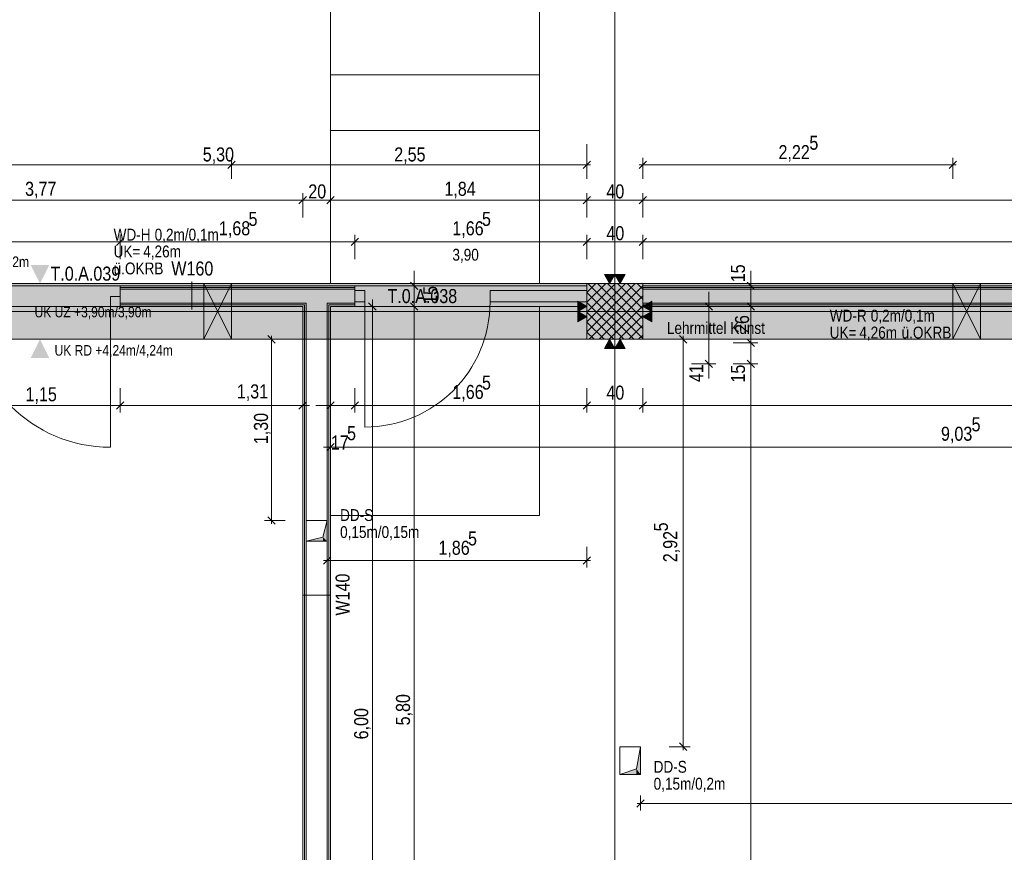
# Model space of a CAD drawing. Extents: x -620 to 300, y 62 to 1162.
# Tile 85 of 93: x -212 to -70, y 697 to 817. Entities that reach past the tile are written whole.
import ezdxf
from ezdxf.lldxf.tags import DXFTag

# ---------------------------------------------------------------- set-up
doc = ezdxf.new("R2010")
doc.units = 0
doc.layers.get('0').update_dxf_attribs({"lineweight": 13})
for name, color, linetype, lineweight, true_color in [('--Bem innen', 9, 'Continuous', 13, 0x808080), ('00 -Bauelemente -Dämmung innen', 7, 'Continuous', 9, 0xff7fe6), ('00 -Bauelemente -Gipskarton', 7, 'Continuous', 9, 0xff7fe6), ('00_Beschriftung UZ', 3, 'Continuous', 35, 0x00ff00), ('30 -33 Aussenwände- 3 Aussenstützen', 7, 'Continuous', 50, 0x0000dd), ('30 -34 Innenwände- 11 Durchbruch', 4, 'Continuous', 9, 0x00ffff), ('30 -34 Innenwände- 2 nichttragend', 7, 'Continuous', 18, 0xff7fe6), ('30 -34 Innenwände- 4 Türen_Fenster', 7, 'Continuous', 15, 0x9955ff), ('30 -35 Decken- 1 Konstruktion-Träger- Stahlbeton', 7, 'Continuous', 13, 0x33aa00), ('30 -35 Decken- 11 Durchbruch', 5, 'Continuous', 15, 0x0000ff), ('70 -72 Beschriftung- 1 Beschriftung allgemein', 7, 'Continuous', 9, 0xff6633), ('70 -72 Beschriftung- 2 Beschriftung Bauteile', 7, 'Continuous', 9, 0x9999ff), ('70 -72 Beschriftung- 8 barrierefrei', 7, 'fein_strichliert-A06G94JU8I', 9, 0x888888), ('70 -76 Bemaßung- 2 Allgemein', 9, 'Continuous', 5, 0x808080), ('iwb_Schraffur_Unterzug', 7, 'Continuous', 5, 0xffffcc)]:
    doc.layers.add(name, color=color, linetype=linetype, lineweight=lineweight, true_color=true_color)
for name, color, linetype, lineweight in [('70 -71 Achsen- 1 Gebäudeachsen', 7, 'STRICHPUNKT2-A06G94JT8I', 18), ('70 -75 Raumstempel- 3 Wandstempel', 7, 'Continuous', 50), ('Keine', 7, 'Continuous', 9)]:
    doc.layers.add(name, color=color, linetype=linetype, lineweight=lineweight)
doc.styles.get("Standard").update_dxf_attribs({"font": 'ARIALN.TTF'})
tags = doc.linetypes.add('fein_strichliert-A06G94JU8I', pattern=[4, 1, -2, 1]).pattern_tags.tags
tags[8:9] = [DXFTag(74, 4), DXFTag(75, 0), DXFTag(340, '0'), DXFTag(46, 0.0), DXFTag(50, 0.0), DXFTag(44, 0.0), DXFTag(45, 0.0)]
tags[6:7] = [DXFTag(74, 4), DXFTag(75, 0), DXFTag(340, '0'), DXFTag(46, 0.0), DXFTag(50, 0.0), DXFTag(44, 0.0), DXFTag(45, 0.0)]
tags[4:5] = [DXFTag(74, 4), DXFTag(75, 0), DXFTag(340, '0'), DXFTag(46, 0.0), DXFTag(50, 0.0), DXFTag(44, 0.0), DXFTag(45, 0.0)]
tags = doc.linetypes.add('STRICHPUNKT2-A06G94JT8I', pattern=[12.7, 6.35, -3.175, 0, -3.175]).pattern_tags.tags
tags[10:11] = [DXFTag(74, 4), DXFTag(75, 0), DXFTag(340, '0'), DXFTag(46, 0.0), DXFTag(50, 0.0), DXFTag(44, 0.0), DXFTag(45, 0.0)]
tags[8:9] = [DXFTag(74, 4), DXFTag(75, 0), DXFTag(340, '0'), DXFTag(46, 0.0), DXFTag(50, 0.0), DXFTag(44, 0.0), DXFTag(45, 0.0)]
tags[6:7] = [DXFTag(74, 4), DXFTag(75, 0), DXFTag(340, '0'), DXFTag(46, 0.0), DXFTag(50, 0.0), DXFTag(44, 0.0), DXFTag(45, 0.0)]
tags[4:5] = [DXFTag(74, 4), DXFTag(75, 0), DXFTag(340, '0'), DXFTag(46, 0.0), DXFTag(50, 0.0), DXFTag(44, 0.0), DXFTag(45, 0.0)]

# ---------------------------------------------------------------- blocks, each defined once
blk = doc.blocks.new('Referenz-A06G94JV8I')
at = {"layer": '00 -Bauelemente -Dämmung innen', "color": 0, "linetype": 'Continuous', "lineweight": -2, "ltscale": 0.13}
for p, q in [((-163.48, 777.81), (-197.18, 777.81)), ((17.82, 777.81), (-122.18, 777.81)), ((-170.48, 775.81), (-197.18, 775.81)), ((-170.48, 775.81), (-170.48, 658.81)), ((-163.48, 775.81), (-167.48, 775.81)), ((-167.48, 775.81), (-167.48, 655.81)), ((14.22, 775.81), (-122.18, 775.81))]:
    blk.add_line(p, q, dxfattribs=at)
at = {"layer": '00 -Bauelemente -Gipskarton', "color": 0, "linetype": 'Continuous', "lineweight": -2, "ltscale": 0.13}
for p, q in [((-163.48, 778.31), (-197.18, 778.31)), ((-163.48, 778.06), (-197.18, 778.06)), ((-163.48, 777.81), (-197.18, 777.81)), ((17.82, 778.31), (-122.18, 778.31)), ((17.82, 778.06), (-122.18, 778.06)), ((17.82, 777.81), (-122.18, 777.81)), ((-170.48, 775.81), (-197.18, 775.81)), ((-170.48, 775.81), (-170.48, 658.81)), ((-167.48, 775.81), (-167.48, 655.81)), ((-163.48, 775.81), (-167.48, 775.81)), ((14.22, 775.81), (-122.18, 775.81)), ((-170.73, 775.56), (-197.18, 775.56)), ((-170.98, 775.31), (-197.18, 775.31)), ((-170.98, 775.31), (-170.98, 659.31)), ((-170.73, 775.56), (-170.73, 659.06)), ((-167.23, 775.56), (-167.23, 655.56)), ((-163.48, 775.56), (-167.23, 775.56)), ((-163.48, 775.31), (-166.98, 775.31)), ((-166.98, 775.31), (-166.98, 655.31)), ((13.97, 775.56), (-122.18, 775.56)), ((13.72, 775.31), (-122.18, 775.31))]:
    blk.add_line(p, q, dxfattribs=at)
at = {"layer": '00_Beschriftung UZ', "color": 0, "linetype": 'Continuous', "lineweight": -2, "ltscale": 0.13}
for points in [[(-210.01, 781.28), (-208.68, 778.61), (-207.34, 781.28)], [(-210.01, 775.94), (-208.68, 778.61), (-207.34, 775.94)], [(-210.01, 773.28), (-208.68, 770.61), (-207.34, 773.28)], [(-210.01, 767.94), (-208.68, 770.61), (-207.34, 767.94)]]:
    blk.add_solid(points, dxfattribs=at)
at = {"layer": '30 -33 Aussenwände- 3 Aussenstützen', "color": 0, "lineweight": -2}
for p, q in [((-130.18, 777.34), (-128.91, 778.61)), ((-130.18, 775.93), (-127.49, 778.61)), ((-130.18, 774.52), (-126.08, 778.61)), ((-130.18, 773.1), (-124.66, 778.61)), ((-130.18, 771.69), (-123.25, 778.61)), ((-130.06, 778.61), (-122.18, 770.73)), ((-128.65, 778.61), (-122.18, 772.15)), ((-127.23, 778.61), (-122.18, 773.56)), ((-125.82, 778.61), (-122.18, 774.97)), ((-124.4, 778.61), (-122.18, 776.39)), ((-122.99, 778.61), (-122.18, 777.8)), ((-130.18, 777.32), (-123.47, 770.61)), ((-129.84, 770.61), (-122.18, 778.27)), ((-130.18, 775.9), (-124.89, 770.61)), ((-128.42, 770.61), (-122.18, 776.86)), ((-130.18, 774.49), (-126.3, 770.61)), ((-127.18, 774.61), (-125.18, 774.61)), ((-127.01, 770.61), (-122.18, 775.44)), ((-126.18, 775.61), (-126.18, 773.61)), ((-130.18, 773.07), (-127.72, 770.61)), ((-125.59, 770.61), (-122.18, 774.03)), ((-130.18, 771.66), (-129.13, 770.61)), ((-124.18, 770.61), (-122.18, 772.62)), ((-122.77, 770.61), (-122.18, 771.2))]:
    blk.add_line(p, q, dxfattribs=at)
at = {"layer": '30 -33 Aussenwände- 3 Aussenstützen', "color": 0, "linetype": 'Continuous', "lineweight": -2, "ltscale": 0.13}
for p, q in [((-122.18, 778.61), (-130.18, 778.61)), ((-130.18, 778.61), (-130.18, 770.61)), ((-122.18, 770.61), (-122.18, 778.61)), ((-130.18, 770.61), (-122.18, 770.61))]:
    blk.add_line(p, q, dxfattribs=at)
at = {"layer": '30 -34 Innenwände- 11 Durchbruch', "color": 0, "linetype": 'Continuous', "lineweight": -2, "ltscale": 0.13}
for p, q in [((-185.18, 770.62), (-185.18, 778.62)), ((-185.18, 778.62), (-181.18, 770.62)), ((-181.18, 778.62), (-185.18, 770.62)), ((-185.18, 778.62), (-181.18, 778.62)), ((-181.18, 778.62), (-185.18, 770.62)), ((-181.18, 770.62), (-185.18, 778.62)), ((-181.18, 770.62), (-181.18, 778.62)), ((-77.68, 778.61), (-73.68, 778.61)), ((-73.68, 778.61), (-77.68, 770.61)), ((-73.68, 770.61), (-77.68, 778.61)), ((-77.68, 770.61), (-77.68, 778.61)), ((-77.68, 778.61), (-73.68, 770.61)), ((-73.68, 778.61), (-77.68, 770.61)), ((-73.68, 770.61), (-73.68, 778.61)), ((-185.18, 770.62), (-181.18, 770.62)), ((-77.68, 770.61), (-73.68, 770.61))]:
    blk.add_line(p, q, dxfattribs=at)
at = {"layer": '30 -34 Innenwände- 11 Durchbruch', "color": 0, "lineweight": -2}
for points in [[(-185.18, 770.62), (-185.18, 778.62), (-183.18, 774.62)], [(-181.18, 770.62), (-183.18, 774.62), (-181.18, 778.62)], [(-77.68, 770.61), (-77.68, 778.61), (-75.68, 774.61)], [(-73.68, 770.61), (-75.68, 774.61), (-73.68, 778.61)]]:
    blk.add_solid(points, dxfattribs=at)
at = {"layer": '30 -34 Innenwände- 2 nichttragend', "color": 0, "linetype": 'Continuous', "lineweight": -2, "ltscale": 0.13}
for p, q in [((-163.48, 778.31), (-197.18, 778.31)), ((-197.18, 778.31), (-197.18, 775.56)), ((-197.18, 778.31), (-197.18, 778.06)), ((-197.18, 778.06), (-197.18, 777.81)), ((-197.18, 777.81), (-197.18, 775.81)), ((-163.48, 778.31), (-163.48, 775.56)), ((-163.48, 778.31), (-163.48, 778.06)), ((-163.48, 778.06), (-163.48, 777.81)), ((-163.48, 777.81), (-163.48, 775.81)), ((-130.18, 778.31), (-130.18, 775.56)), ((-130.18, 778.31), (-130.18, 778.06)), ((-130.18, 778.06), (-130.18, 777.81)), ((-130.18, 777.81), (-130.18, 775.81)), ((17.82, 778.31), (-122.18, 778.31)), ((-197.18, 775.81), (-197.18, 775.56)), ((-163.48, 775.81), (-163.48, 775.56)), ((-130.18, 775.81), (-130.18, 775.56)), ((-197.18, 775.56), (-197.18, 775.31)), ((-197.18, 775.56), (-197.18, 775.31)), ((-170.98, 775.31), (-197.18, 775.31)), ((-170.98, 775.31), (-170.98, 659.31)), ((-163.48, 775.31), (-166.98, 775.31)), ((-166.98, 775.31), (-166.98, 655.31)), ((-163.48, 775.56), (-163.48, 775.31)), ((-163.48, 775.56), (-163.48, 775.31)), ((-130.18, 775.56), (-130.18, 775.31)), ((-130.18, 775.56), (-130.18, 775.31)), ((13.72, 775.31), (-122.18, 775.31))]:
    blk.add_line(p, q, dxfattribs=at)
at = {"layer": '30 -34 Innenwände- 4 Türen_Fenster', "color": 0, "linetype": 'fein_strichliert-A06G94JU8I', "lineweight": -2, "ltscale": 0.13}
for p, q in [((-197.18, 778.31), (-220.18, 778.31)), ((-130.18, 778.31), (-163.48, 778.31)), ((-162.08, 776.01), (-162.08, 758.01)), ((-197.18, 775.31), (-220.18, 775.31)), ((-198.58, 775.31), (-198.58, 755.11)), ((-130.18, 775.31), (-163.48, 775.31))]:
    blk.add_line(p, q, dxfattribs=at)
at = {"layer": '30 -34 Innenwände- 4 Türen_Fenster', "color": 0, "linetype": 'Continuous', "lineweight": -2, "ltscale": 0.13}
for p, q in [((-163.48, 776.01), (-163.48, 777.61)), ((-163.48, 777.61), (-162.08, 777.61)), ((-162.08, 777.61), (-162.08, 776.01)), ((-144.08, 776.01), (-144.08, 777.61)), ((-144.08, 777.61), (-130.18, 777.61)), ((-130.18, 777.61), (-130.18, 776.01)), ((-198.58, 775.31), (-198.58, 776.77)), ((-198.58, 776.77), (-197.18, 776.77)), ((-197.18, 776.77), (-197.18, 775.31)), ((-162.08, 776.01), (-163.48, 776.01)), ((-130.18, 776.01), (-144.08, 776.01)), ((-197.18, 775.31), (-198.58, 775.31))]:
    blk.add_line(p, q, dxfattribs=at)
at = {"layer": '30 -34 Innenwände- 4 Türen_Fenster', "color": 0, "linetype": 'fein_strichliert-A06G94JU8I', "lineweight": -2, "ltscale": 0.13}
for centre, major_axis in [((-162.08, 776.01), (0, -18)), ((-198.58, 775.31), (-20.2, 0))]:
    blk.add_ellipse(centre, major_axis=major_axis, ratio=1, start_param=0, end_param=1.570796, dxfattribs=at)
at = {"layer": '30 -35 Decken- 1 Konstruktion-Träger- Stahlbeton', "color": 0, "linetype": 'fein_strichliert-A06G94JU8I', "lineweight": -2, "ltscale": 0.13}
for p, q in [((75.16, 778.61), (-539.61, 778.61)), ((75.16, 770.61), (-539.61, 770.61))]:
    blk.add_line(p, q, dxfattribs=at)
at = {"layer": '30 -35 Decken- 11 Durchbruch', "color": 0, "linetype": 'Continuous', "lineweight": -2, "ltscale": 0.13}
for p, q in [((-170.48, 741.61), (-170.48, 744.61)), ((-170.48, 744.61), (-167.48, 744.61)), ((-167.48, 744.61), (-168.08, 742.21)), ((-167.48, 741.61), (-167.48, 744.61)), ((-168.08, 742.21), (-170.48, 741.61)), ((-170.48, 741.61), (-167.48, 741.61)), ((-125.48, 708.11), (-125.48, 712.11)), ((-125.48, 712.11), (-122.48, 712.11)), ((-122.48, 712.11), (-123.08, 708.91)), ((-122.48, 708.11), (-122.48, 712.11)), ((-123.08, 708.91), (-125.48, 708.11)), ((-125.48, 708.11), (-122.48, 708.11))]:
    blk.add_line(p, q, dxfattribs=at)
at = {"layer": '30 -35 Decken- 11 Durchbruch', "color": 0, "lineweight": -2}
for points in [[(-167.48, 741.61), (-168.08, 742.21), (-167.48, 744.61)], [(-168.08, 741.61), (-170.48, 741.61), (-168.08, 742.21)], [(-168.08, 741.61), (-168.08, 742.21), (-167.48, 741.61)], [(-122.48, 708.11), (-123.08, 708.91), (-122.48, 712.11)], [(-123.08, 708.11), (-125.48, 708.11), (-123.08, 708.91)], [(-123.08, 708.11), (-123.08, 708.91), (-122.48, 708.11)]]:
    blk.add_solid(points, dxfattribs=at)
at = {"layer": '70 -71 Achsen- 1 Gebäudeachsen', "color": 0, "linetype": 'STRICHPUNKT2-A06G94JT8I', "lineweight": -2, "ltscale": 0.13}
for p, q in [((-126.18, 1084.55), (-126.18, 85.11)), ((-539.61, 774.61), (75.16, 774.61))]:
    blk.add_line(p, q, dxfattribs=at)
at = {"layer": '70 -72 Beschriftung- 2 Beschriftung Bauteile', "color": 0, "lineweight": -2}
for p, q in [((-126.93, 778.61), (-127.68, 779.91)), ((-127.68, 779.91), (-126.18, 779.91)), ((-126.18, 779.91), (-126.93, 778.61)), ((-125.43, 778.61), (-126.18, 779.91)), ((-126.18, 779.91), (-124.68, 779.91)), ((-124.68, 779.91), (-125.43, 778.61)), ((-131.48, 776.11), (-130.18, 775.36)), ((-131.48, 774.61), (-131.48, 776.11)), ((-122.18, 775.36), (-120.88, 776.11)), ((-120.88, 776.11), (-120.88, 774.61)), ((-130.18, 775.36), (-131.48, 774.61)), ((-131.48, 774.61), (-130.18, 773.86)), ((-131.48, 773.11), (-131.48, 774.61)), ((-120.88, 774.61), (-122.18, 775.36)), ((-122.18, 773.86), (-120.88, 774.61)), ((-120.88, 774.61), (-120.88, 773.11)), ((-130.18, 773.86), (-131.48, 773.11)), ((-120.88, 773.11), (-122.18, 773.86)), ((-127.68, 769.31), (-126.93, 770.61)), ((-126.93, 770.61), (-126.18, 769.31)), ((-126.18, 769.31), (-125.43, 770.61)), ((-125.43, 770.61), (-124.68, 769.31)), ((-126.18, 769.31), (-127.68, 769.31)), ((-124.68, 769.31), (-126.18, 769.31))]:
    blk.add_line(p, q, dxfattribs=at)
for points in [[(-126.93, 778.61), (-127.68, 779.91), (-126.93, 779.91)], [(-126.93, 778.61), (-126.93, 779.91), (-126.18, 779.91)], [(-125.43, 778.61), (-126.18, 779.91), (-125.43, 779.91)], [(-125.43, 778.61), (-125.43, 779.91), (-124.68, 779.91)], [(-131.48, 774.61), (-131.48, 776.11), (-130.18, 775.36)], [(-120.88, 774.61), (-122.18, 775.36), (-120.88, 776.11)], [(-131.48, 773.11), (-131.48, 774.61), (-130.18, 773.86)], [(-120.88, 773.11), (-122.18, 773.86), (-120.88, 774.61)], [(-126.93, 769.31), (-127.68, 769.31), (-126.93, 770.61)], [(-126.93, 769.31), (-126.93, 770.61), (-126.18, 769.31)], [(-125.43, 769.31), (-126.18, 769.31), (-125.43, 770.61)], [(-125.43, 769.31), (-125.43, 770.61), (-124.68, 769.31)]]:
    blk.add_solid(points, dxfattribs=at)
at = {"layer": '70 -72 Beschriftung- 8 barrierefrei', "color": 0, "linetype": 'fein_strichliert-A06G94JU8I', "lineweight": -2, "ltscale": 0.13}
for p, q in [((-166.98, 800.61), (-166.98, 830.61)), ((-136.98, 830.61), (-136.98, 800.61)), ((-166.98, 778.61), (-166.98, 808.61)), ((-166.98, 808.61), (-136.98, 808.61)), ((-136.98, 808.61), (-136.98, 778.61)), ((-136.98, 800.61), (-166.98, 800.61)), ((-136.98, 778.61), (-166.98, 778.61)), ((-166.98, 745.31), (-166.98, 775.31)), ((-166.98, 775.31), (-136.98, 775.31)), ((-136.98, 775.31), (-136.98, 745.31)), ((-136.98, 745.31), (-166.98, 745.31))]:
    blk.add_line(p, q, dxfattribs=at)
at = {"layer": '70 -75 Raumstempel- 3 Wandstempel', "color": 0, "linetype": 'Continuous', "lineweight": -2, "ltscale": 0.13}
for p, q in [((-186.89, 778.91), (-186.89, 774.91)), ((-166.98, 733.88), (-170.98, 733.88))]:
    blk.add_line(p, q, dxfattribs=at)
at = {"layer": '70 -76 Bemaßung- 2 Allgemein', "color": 0, "linetype": 'Continuous', "lineweight": -2, "ltscale": 0.13}
for p, q in [((-130.18, 798.65), (-130.18, 796.65)), ((-131.24, 795.65), (-235.12, 795.65)), ((-181.71, 795.12), (-180.65, 796.19)), ((-181.68, 795.65), (-180.12, 795.65)), ((-181.18, 793.65), (-181.18, 796.65)), ((-131.24, 795.65), (-180.12, 795.65)), ((-129.68, 795.65), (-131.24, 795.65)), ((-129.68, 795.65), (-131.24, 795.65)), ((-129.65, 796.19), (-130.71, 795.12)), ((-129.65, 796.19), (-130.71, 795.12)), ((-130.18, 793.65), (-130.18, 796.65)), ((-122.71, 795.12), (-121.65, 796.19)), ((-122.68, 795.65), (-121.12, 795.65)), ((-122.18, 793.65), (-122.18, 796.65)), ((-78.74, 795.65), (-121.12, 795.65)), ((-77.18, 795.65), (-78.74, 795.65)), ((-77.15, 796.19), (-78.21, 795.12)), ((-77.68, 793.65), (-77.68, 796.65)), ((-170.98, 788.11), (-170.98, 791.61)), ((-170.98, 788.11), (-170.98, 791.61)), ((-166.98, 788.11), (-166.98, 791.61)), ((-166.98, 788.11), (-166.98, 791.61)), ((-130.18, 788.11), (-130.18, 791.61)), ((-130.18, 788.11), (-130.18, 791.61)), ((-122.18, 788.11), (-122.18, 791.61)), ((-122.18, 788.11), (-122.18, 791.61)), ((-172.04, 790.61), (-245.32, 790.61)), ((-169.98, 790.61), (-172.04, 790.61)), ((-171.98, 790.61), (-169.92, 790.61)), ((-170.45, 791.14), (-171.51, 790.08)), ((-171.51, 790.08), (-170.45, 791.14)), ((-168.04, 790.61), (-169.92, 790.61)), ((-165.98, 790.61), (-168.04, 790.61)), ((-167.98, 790.61), (-165.92, 790.61)), ((-166.45, 791.14), (-167.51, 790.08)), ((-167.51, 790.08), (-166.45, 791.14)), ((-131.24, 790.61), (-165.92, 790.61)), ((-129.18, 790.61), (-131.24, 790.61)), ((-131.18, 790.61), (-129.12, 790.61)), ((-129.65, 791.14), (-130.71, 790.08)), ((-130.71, 790.08), (-129.65, 791.14)), ((-123.24, 790.61), (-129.12, 790.61)), ((-121.18, 790.61), (-123.24, 790.61)), ((-123.18, 790.61), (-121.12, 790.61)), ((-122.71, 790.08), (-121.65, 791.14)), ((-121.65, 791.14), (-122.71, 790.08)), ((12.66, 790.61), (-121.12, 790.61)), ((-198.24, 784.61), (-219.12, 784.61)), ((-196.18, 784.61), (-198.24, 784.61)), ((-198.18, 784.61), (-196.12, 784.61)), ((-196.65, 785.14), (-197.71, 784.08)), ((-197.71, 784.08), (-196.65, 785.14)), ((-197.18, 782.11), (-197.18, 785.61)), ((-197.18, 782.11), (-197.18, 785.61)), ((-164.54, 784.61), (-196.12, 784.61)), ((-162.48, 784.61), (-164.54, 784.61)), ((-164.48, 784.61), (-162.42, 784.61)), ((-162.95, 785.14), (-164.01, 784.08)), ((-164.01, 784.08), (-162.95, 785.14)), ((-163.48, 782.11), (-163.48, 785.61)), ((-163.48, 782.11), (-163.48, 785.61)), ((-131.24, 784.61), (-162.42, 784.61)), ((-129.18, 784.61), (-131.24, 784.61)), ((-131.18, 784.61), (-129.12, 784.61)), ((-130.71, 784.08), (-129.65, 785.14)), ((-129.65, 785.14), (-130.71, 784.08)), ((-130.18, 782.11), (-130.18, 785.61)), ((-130.18, 782.11), (-130.18, 785.61)), ((-123.24, 784.61), (-129.12, 784.61)), ((-121.18, 784.61), (-123.24, 784.61)), ((-123.18, 784.61), (-121.12, 784.61)), ((-121.65, 785.14), (-122.71, 784.08)), ((-122.71, 784.08), (-121.65, 785.14)), ((-122.18, 782.11), (-122.18, 785.61)), ((-122.18, 782.11), (-122.18, 785.61)), ((33.76, 784.61), (-121.12, 784.61)), ((-154.98, 779.37), (-154.98, 780.43)), ((-106.68, 779.37), (-106.68, 780.43)), ((-154.45, 777.78), (-155.51, 778.84)), ((-154.98, 777.31), (-154.98, 779.37)), ((-106.15, 777.78), (-107.21, 778.84)), ((-106.68, 777.31), (-106.68, 779.37)), ((-157.48, 778.31), (-153.98, 778.31)), ((-154.98, 775.31), (-154.98, 778.31)), ((-112.68, 776.37), (-112.68, 777.43)), ((-109.18, 778.31), (-105.68, 778.31)), ((-106.68, 775.31), (-106.68, 778.31)), ((-161.51, 775.84), (-160.45, 774.78)), ((-160.98, 776.31), (-160.98, 774.25)), ((-155.51, 775.84), (-154.45, 774.78)), ((-155.51, 775.84), (-154.45, 774.78)), ((-154.98, 776.31), (-154.98, 774.25)), ((-154.98, 776.31), (-154.98, 774.25)), ((-112.15, 774.78), (-113.21, 775.84)), ((-112.68, 774.31), (-112.68, 776.37)), ((-107.21, 775.84), (-106.15, 774.78)), ((-107.21, 775.84), (-106.15, 774.78)), ((-106.68, 776.31), (-106.68, 774.25)), ((-106.68, 776.31), (-106.68, 774.25)), ((-163.48, 775.31), (-159.98, 775.31)), ((-157.48, 775.31), (-153.98, 775.31)), ((-157.48, 775.31), (-153.98, 775.31)), ((-115.18, 775.31), (-111.68, 775.31)), ((-112.68, 767.11), (-112.68, 775.31)), ((-109.18, 775.31), (-105.68, 775.31)), ((-109.18, 775.31), (-105.68, 775.31)), ((-160.98, 656.37), (-160.98, 774.25)), ((-154.98, 660.37), (-154.98, 774.25)), ((-154.98, 774.25), (-154.98, 773.19)), ((-106.68, 771.17), (-106.68, 774.25)), ((-106.68, 774.25), (-106.68, 773.19)), ((-106.68, 771.17), (-106.68, 772.23)), ((-178.02, 770.61), (-176.46, 770.61)), ((-175.99, 771.14), (-174.93, 770.08)), ((-175.46, 771.11), (-175.46, 769.55)), ((-118.39, 770.61), (-115.39, 770.61)), ((-116.92, 771.14), (-115.86, 770.08)), ((-116.39, 771.11), (-116.39, 769.55)), ((-106.15, 769.58), (-107.21, 770.64)), ((-106.15, 769.58), (-107.21, 770.64)), ((-106.68, 769.11), (-106.68, 771.17)), ((-106.68, 769.11), (-106.68, 771.17)), ((-175.46, 745.67), (-175.46, 769.55)), ((-116.39, 713.17), (-116.39, 769.55)), ((-109.18, 770.11), (-105.68, 770.11)), ((-109.18, 770.11), (-105.68, 770.11)), ((-106.68, 767.11), (-106.68, 770.11)), ((-113.21, 767.64), (-112.15, 766.58)), ((-112.68, 768.11), (-112.68, 766.05)), ((-107.21, 767.64), (-106.15, 766.58)), ((-107.21, 767.64), (-106.15, 766.58)), ((-106.68, 768.11), (-106.68, 766.05)), ((-106.68, 768.11), (-106.68, 766.05)), ((-115.18, 767.11), (-111.68, 767.11)), ((-112.68, 766.05), (-112.68, 764.99)), ((-109.18, 767.11), (-105.68, 767.11)), ((-109.18, 767.11), (-105.68, 767.11)), ((-106.68, 766.05), (-106.68, 764.99)), ((-106.68, 614.67), (-106.68, 766.05)), ((-197.18, 763.61), (-197.18, 760.11)), ((-197.18, 763.61), (-197.18, 760.11)), ((-170.98, 763.61), (-170.98, 760.11)), ((-166.98, 763.61), (-166.98, 760.11)), ((-163.48, 763.61), (-163.48, 760.11)), ((-163.48, 763.61), (-163.48, 760.11)), ((-130.18, 763.61), (-130.18, 760.11)), ((-130.18, 763.61), (-130.18, 760.11)), ((-122.18, 763.61), (-122.18, 760.11)), ((-122.18, 763.61), (-122.18, 760.11)), ((-196.65, 761.64), (-197.71, 760.58)), ((-197.71, 760.58), (-196.65, 761.64)), ((-170.45, 761.64), (-171.51, 760.58)), ((-166.45, 761.64), (-167.51, 760.58)), ((-164.01, 760.58), (-162.95, 761.64)), ((-164.01, 760.58), (-162.95, 761.64)), ((-130.71, 760.58), (-129.65, 761.64)), ((-129.65, 761.64), (-130.71, 760.58)), ((-121.65, 761.64), (-122.71, 760.58)), ((-122.71, 760.58), (-121.65, 761.64)), ((-198.24, 761.11), (-219.12, 761.11)), ((-196.18, 761.11), (-198.24, 761.11)), ((-198.18, 761.11), (-196.12, 761.11)), ((-172.04, 761.11), (-196.12, 761.11)), ((-169.98, 761.11), (-172.04, 761.11)), ((-168.04, 761.11), (-169.1, 761.11)), ((-165.98, 761.11), (-168.04, 761.11)), ((-163.48, 761.11), (-166.98, 761.11)), ((-164.48, 761.11), (-162.42, 761.11)), ((-164.48, 761.11), (-162.42, 761.11)), ((-162.42, 761.11), (-161.36, 761.11)), ((-131.24, 761.11), (-162.42, 761.11)), ((-129.18, 761.11), (-131.24, 761.11)), ((-131.18, 761.11), (-129.12, 761.11)), ((-123.24, 761.11), (-129.12, 761.11)), ((-121.18, 761.11), (-123.24, 761.11)), ((-123.18, 761.11), (-121.12, 761.11)), ((12.66, 761.11), (-121.12, 761.11)), ((-166.98, 757.61), (-166.98, 754.11)), ((-167.98, 755.11), (-165.92, 755.11)), ((-167.51, 754.58), (-166.45, 755.64)), ((12.66, 755.11), (-165.92, 755.11)), ((-174.93, 744.08), (-175.99, 745.14)), ((-175.46, 744.11), (-175.46, 745.67)), ((-173.48, 744.61), (-176.46, 744.61)), ((-167.48, 740.83), (-167.48, 737.83)), ((-130.18, 740.83), (-130.18, 737.83)), ((-168.01, 738.3), (-166.95, 739.36)), ((-129.65, 739.36), (-130.71, 738.3)), ((-167.98, 738.83), (-166.42, 738.83)), ((-131.24, 738.83), (-166.42, 738.83)), ((-129.68, 738.83), (-131.24, 738.83)), ((-115.86, 711.58), (-116.92, 712.64)), ((-116.39, 711.61), (-116.39, 713.17)), ((-118.39, 712.11), (-115.39, 712.11)), ((-123.01, 703.42), (-121.95, 704.49)), ((-122.98, 703.95), (-121.42, 703.95)), ((-122.48, 705.11), (-122.48, 702.95)), ((16.76, 703.95), (-121.42, 703.95))]:
    blk.add_line(p, q, dxfattribs=at)
at = {"layer": '--Bem innen', "color": 0, "linetype": 'Continuous', "lineweight": -2, "ltscale": 0.13, "insert": (-149.49, 783.61), "char_height": 1.7, "attachment_point": 1}
blk.add_mtext('{\\fArial Narrow;3,90}', dxfattribs=at)
at = {"layer": '00_Beschriftung UZ', "color": 0, "linetype": 'ByBlock', "lineweight": -2, "ltscale": 0.13, "char_height": 1.5103, "attachment_point": 1}
for s, insert in [('{\\fArial Narrow;UK RD +4,32m/4,32m}', (-227.22, 782.5)), ('{\\fArial Narrow;UK UZ +3,90m/3,90m}', (-209.46, 775.28)), ('{\\fArial Narrow;UK RD +4,24m/4,24m}', (-206.59, 769.78))]:
    blk.add_mtext(s, dxfattribs=dict(at, insert=insert))
at = {"layer": '30 -34 Innenwände- 11 Durchbruch', "color": 0, "linetype": 'Continuous', "lineweight": -2, "ltscale": 0.13, "char_height": 1.7, "attachment_point": 1}
for s, insert in [('{\\fArial Narrow;WD-H}', (-198.11, 786.49)), ('{\\fArial Narrow;0,2m/0,1m}', (-192.22, 786.49)), ('{\\fArial Narrow;UK=}', (-198.11, 784.08)), ('{\\fArial Narrow;4,26m}', (-193.86, 784.08)), ('{\\fArial Narrow;ü.OKRB}', (-198.11, 781.64)), ('{\\fArial Narrow;WD-R}', (-95.34, 774.86)), ('{\\fArial Narrow;0,2m/0,1m}', (-89.45, 774.86)), ('{\\fArial Narrow;UK=}', (-95.34, 772.43)), ('{\\fArial Narrow;4,26m}', (-91.09, 772.43)), ('{\\fArial Narrow;ü.OKRB}', (-85.03, 772.43))]:
    blk.add_mtext(s, dxfattribs=dict(at, insert=insert))
at = {"layer": '30 -35 Decken- 11 Durchbruch', "color": 0, "linetype": 'Continuous', "lineweight": -2, "ltscale": 0.13, "char_height": 1.7, "attachment_point": 1}
for s, insert in [('{\\fArial Narrow;DD-S}', (-165.61, 746.22)), ('{\\fArial Narrow;0,15m/0,15m}', (-165.61, 743.78)), ('{\\fArial Narrow;DD-S}', (-120.61, 710.07)), ('{\\fArial Narrow;0,15m/0,2m}', (-120.61, 707.64))]:
    blk.add_mtext(s, dxfattribs=dict(at, insert=insert))
at = {"layer": '30 -35 Decken- 11 Durchbruch', "color": 0, "linetype": 'ByBlock', "lineweight": -2, "ltscale": 0.13, "char_height": 0.0036, "attachment_point": 1}
for s, insert in [('{\\fArial Narrow;prm2_type}', (-170.48, 741.62)), ('{\\fArial Narrow;prm4_value}', (-170.48, 741.62)), ('{\\fArial Narrow;prm5_value}', (-170.48, 741.62)), ('{\\fArial Narrow;prm2_value}', (-170.48, 741.62)), ('{\\fArial Narrow;instanceID}', (-170.48, 741.62)), ('{\\fArial Narrow;prm1_name}', (-170.48, 741.62)), ('{\\fArial Narrow;prm4_type}', (-170.48, 741.62)), ('{\\fArial Narrow;prm3_type}', (-170.48, 741.62)), ('{\\fArial Narrow;prm6_value}', (-170.48, 741.62)), ('{\\fArial Narrow;prm6_name}', (-170.48, 741.62)), ('{\\fArial Narrow;IFC_UUID}', (-170.48, 741.62)), ('{\\fArial Narrow;prm3_name}', (-170.48, 741.62)), ('{\\fArial Narrow;prm7_name}', (-170.48, 741.62)), ('{\\fArial Narrow;prm5_name}', (-170.48, 741.62)), ('{\\fArial Narrow;prm5_type}', (-170.48, 741.62)), ('{\\fArial Narrow;prm6_type}', (-170.48, 741.62)), ('{\\fArial Narrow;prm7_type}', (-170.48, 741.62)), ('{\\fArial Narrow;prm0_type}', (-170.48, 741.62)), ('{\\fArial Narrow;prm2_name}', (-170.48, 741.62)), ('{\\fArial Narrow;prm3_value}', (-170.48, 741.62)), ('{\\fArial Narrow;prm1_type}', (-170.48, 741.62)), ('{\\fArial Narrow;prm0_value}', (-170.48, 741.62)), ('{\\fArial Narrow;prm0_name}', (-170.48, 741.62)), ('{\\fArial Narrow;prm1_value}', (-170.48, 741.62)), ('{\\fArial Narrow;prm4_name}', (-170.48, 741.62)), ('{\\fArial Narrow;prm7_value}', (-170.48, 741.62)), ('{\\fArial Narrow;prm0_name}', (-125.48, 705.51)), ('{\\fArial Narrow;prm1_name}', (-125.48, 705.51)), ('{\\fArial Narrow;prm2_name}', (-125.48, 705.51)), ('{\\fArial Narrow;IFC_UUID}', (-125.48, 705.51)), ('{\\fArial Narrow;instanceID}', (-125.48, 705.51)), ('{\\fArial Narrow;prm0_type}', (-125.48, 705.51)), ('{\\fArial Narrow;prm0_value}', (-125.48, 705.51)), ('{\\fArial Narrow;prm1_type}', (-125.48, 705.51)), ('{\\fArial Narrow;prm1_value}', (-125.48, 705.51)), ('{\\fArial Narrow;prm2_type}', (-125.48, 705.51)), ('{\\fArial Narrow;prm7_type}', (-125.48, 705.51)), ('{\\fArial Narrow;prm5_name}', (-125.48, 705.51)), ('{\\fArial Narrow;prm3_name}', (-125.48, 705.51)), ('{\\fArial Narrow;prm3_value}', (-125.48, 705.51)), ('{\\fArial Narrow;prm5_value}', (-125.48, 705.51)), ('{\\fArial Narrow;prm6_name}', (-125.48, 705.51)), ('{\\fArial Narrow;prm6_type}', (-125.48, 705.51)), ('{\\fArial Narrow;prm7_value}', (-125.48, 705.51)), ('{\\fArial Narrow;prm3_type}', (-125.48, 705.51)), ('{\\fArial Narrow;prm4_value}', (-125.48, 705.51)), ('{\\fArial Narrow;prm4_type}', (-125.48, 705.51)), ('{\\fArial Narrow;prm2_value}', (-125.48, 705.51)), ('{\\fArial Narrow;prm7_name}', (-125.48, 705.51)), ('{\\fArial Narrow;prm5_type}', (-125.48, 705.51)), ('{\\fArial Narrow;prm6_value}', (-125.48, 705.51)), ('{\\fArial Narrow;prm4_name}', (-125.48, 705.51))]:
    blk.add_mtext(s, dxfattribs=dict(at, insert=insert))
at = {"layer": '70 -72 Beschriftung- 1 Beschriftung allgemein', "color": 0, "linetype": 'Continuous', "lineweight": -2, "ltscale": 0.13, "insert": (-118.71, 773.09), "char_height": 1.7, "attachment_point": 1}
blk.add_mtext('{\\fArial Narrow;Lehrmittel Kunst}', dxfattribs=at)
at = {"layer": '70 -75 Raumstempel- 3 Wandstempel', "color": 0, "linetype": 'Continuous', "lineweight": -2, "ltscale": 0.13, "insert": (-189.83, 781.79), "char_height": 2.0138, "attachment_point": 1}
blk.add_mtext('{\\fArial Narrow;W160}', dxfattribs=at)
at = {"layer": '70 -75 Raumstempel- 3 Wandstempel', "color": 0, "linetype": 'Continuous', "lineweight": -2, "ltscale": 0.13, "insert": (-166.26, 730.94), "char_height": 2.0138, "attachment_point": 1, "rotation": 90}
blk.add_mtext('{\\fArial Narrow;W140}', dxfattribs=at)
at = {"layer": '70 -76 Bemaßung- 2 Allgemein', "color": 0, "linetype": 'Continuous', "lineweight": -2, "ltscale": 0.13, "char_height": 2.0138, "attachment_point": 1}
for s, insert in [('{\\fArial Narrow;5}', (-98.26, 799.85)), ('{\\fArial Narrow;2,22}', (-102.69, 798.5)), ('{\\fArial Narrow;5,30}', (-185.32, 798.17)), ('{\\fArial Narrow;2,55}', (-157.84, 798.17)), ('{\\fArial Narrow;3,77}', (-210.82, 793.23)), ('{\\fArial Narrow;20}', (-170.17, 792.86)), ('{\\fArial Narrow;1,84}', (-150.64, 793.23)), ('{\\fArial Narrow;40}', (-127.39, 792.86)), ('{\\fArial Narrow;5}', (-178.75, 788.91)), ('{\\fArial Narrow;5}', (-145.25, 788.91)), ('{\\fArial Narrow;1,68}', (-183, 787.56)), ('{\\fArial Narrow;1,66}', (-149.5, 787.56)), ('{\\fArial Narrow;40}', (-127.39, 786.86)), ('{\\fArial Narrow;5}', (-145.25, 765.41)), ('{\\fArial Narrow;1,15}', (-210.75, 763.73)), ('{\\fArial Narrow;1,31}', (-180.43, 764.14)), ('{\\fArial Narrow;1,66}', (-149.5, 764.06)), ('{\\fArial Narrow;40}', (-127.39, 763.96)), ('{\\fArial Narrow;5}', (-74.98, 759.41)), ('{\\fArial Narrow;5}', (-164.61, 758.14)), ('{\\fArial Narrow;9,03}', (-79.37, 758.06)), ('{\\fArial Narrow;17}', (-166.93, 756.8)), ('{\\fArial Narrow;5}', (-147.25, 743.02)), ('{\\fArial Narrow;1,86}', (-151.5, 741.68))]:
    blk.add_mtext(s, dxfattribs=dict(at, insert=insert))
at = {"layer": '70 -76 Bemaßung- 2 Allgemein', "color": 0, "linetype": 'Continuous', "lineweight": -2, "ltscale": 0.13, "char_height": 2.0138, "attachment_point": 1, "rotation": 90}
for s, insert in [('{\\fArial Narrow;15}', (-109.52, 778.8)), ('{\\fArial Narrow;15}', (-153.67, 775.7)), ('{\\fArial Narrow;26}', (-108.93, 771.52)), ('{\\fArial Narrow;41}', (-115.5, 764.46)), ('{\\fArial Narrow;15}', (-109.52, 764.4)), ('{\\fArial Narrow;1,30}', (-177.97, 755.55)), ('{\\fArial Narrow;5}', (-120.58, 743.03)), ('{\\fArial Narrow;2,92}', (-119.24, 738.6)), ('{\\fArial Narrow;5,80}', (-157.59, 715.17)), ('{\\fArial Narrow;6,00}', (-163.59, 713.16))]:
    blk.add_mtext(s, dxfattribs=dict(at, insert=insert))
at = {"layer": 'Keine', "color": 0, "linetype": 'Continuous', "lineweight": -2, "ltscale": 0.13, "char_height": 2.0138, "attachment_point": 1}
for s, insert in [('{\\fArial Narrow;T.0.A.039}', (-207.17, 781.05)), ('{\\fArial Narrow;T.0.A.038}', (-158.81, 777.83))]:
    blk.add_mtext(s, dxfattribs=dict(at, insert=insert))
blk = doc.blocks.new('Referenz-A06G94JX8I')
at = {"layer": 'iwb_Schraffur_Unterzug', "linetype": 'Continuous', "ltscale": 0.13}
for points in [[(-539.61, 778.61), (75.16, 778.61), (75.16, 777.53)], [(-539.61, 778.61), (75.16, 777.53), (-539.61, 776.82)], [(-539.61, 776.82), (75.16, 777.53), (75.16, 771.7)], [(-539.61, 776.82), (75.16, 771.7), (-539.61, 772.41)], [(-539.61, 772.41), (75.16, 771.7), (75.16, 770.61)], [(-539.61, 772.41), (75.16, 770.61), (-539.61, 770.61)]]:
    blk.add_solid(points, dxfattribs=at)

msp = doc.modelspace()

# ---------------------------------------------------------------- block references
at = {"color": 8, "lineweight": 13, "ltscale": 0.13, "true_color": 0x808080}
msp.add_blockref('Referenz-A06G94JV8I', (0, 0), dxfattribs=at)
at = {"color": 8, "lineweight": 25, "ltscale": 0.25, "true_color": 0x808080}
msp.add_blockref('Referenz-A06G94JX8I', (0, 0), dxfattribs=at)

doc.saveas('drawing.dxf')
